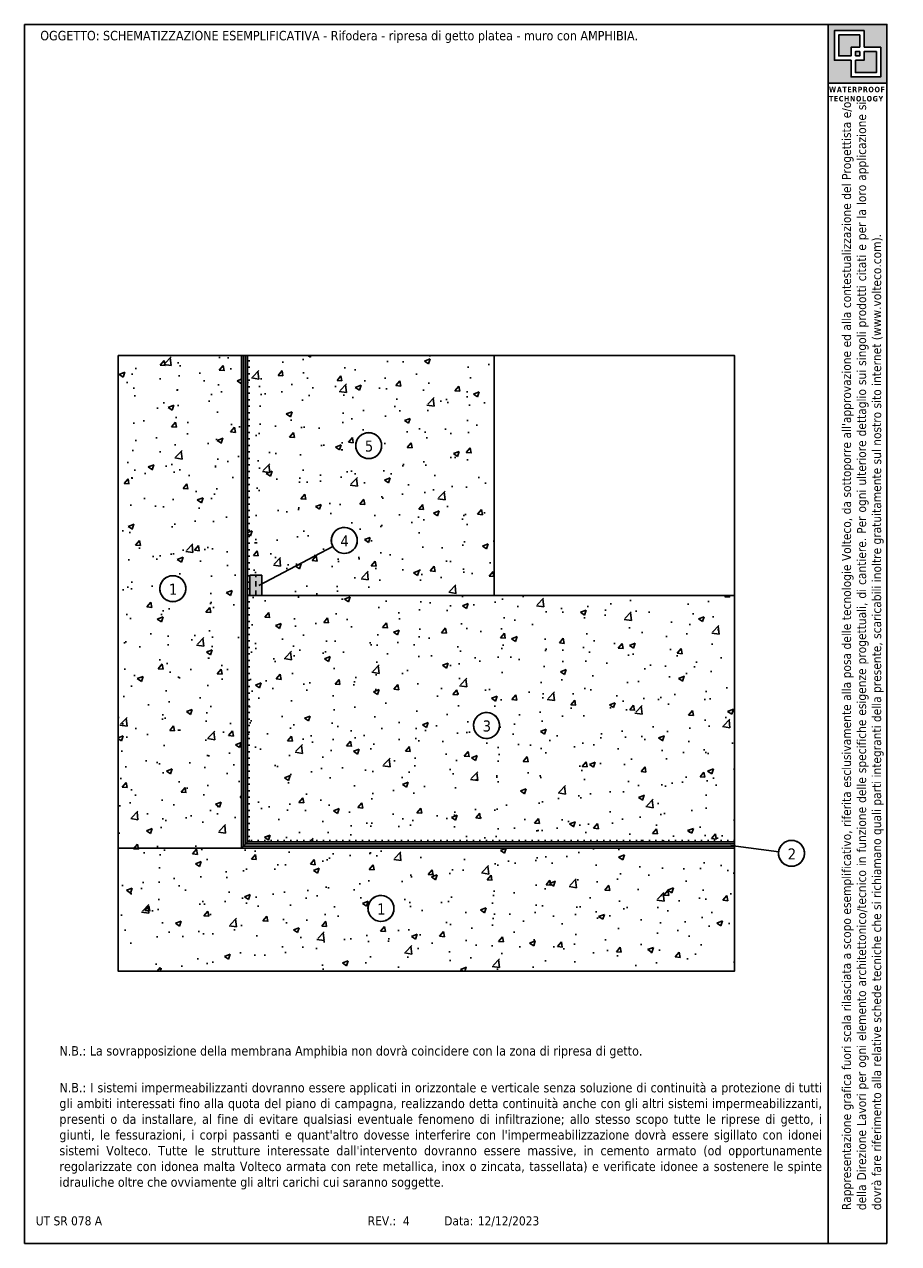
# Model space of a CAD drawing. Extents: x 71540.2 to 71561.5, y 6269.2 to 6298.9.
import ezdxf
from ezdxf.enums import TextEntityAlignment as Align

# ---------------------------------------------------------------- set-up
doc = ezdxf.new("R2010")
doc.units = 0
doc.header["$LTSCALE"] = 25
doc.header["$MEASUREMENT"] = 0
doc.linetypes.add('CONTINUA', pattern=[0])
doc.linetypes.add('TRATTEGGIATA', pattern=[0.75, 0.5, -0.25])
doc.layers.get('0').update_dxf_attribs({"linetype": 'CONTINUOUS'})
doc.layers.add('0.4', color=7, linetype='CONTINUA', lineweight=30)
doc.layers.add('contorno', color=6, linetype='CONTINUOUS', plot=False)
doc.layers.add('IMPSOTTOFOND-TAVPRESENTATA', color=7, linetype='CONTINUA')
doc.layers.add('nascosto', color=7, linetype='CONTINUOUS', lineweight=25, plot=False)
doc.styles.add('Tahoma', font='tahoma.ttf', dxfattribs={"height": 0.35})

msp = doc.modelspace()

# ---------------------------------------------------------------- hatches: boundary and pattern name
h = msp.add_hatch()
h.set_pattern_fill('AR-CONC', color=256, scale=0.2)
h.set_pattern_definition([(50, (0, 0), (1.434520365, -0.12550427), [0.15, -1.65]), (355, (0, 0), (-0.277502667, 1.504384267), [0.12, -1.32]), (100.4514445, (0.1195, -0.0105), (1.157017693, 1.378879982), [0.127480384, -1.402284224]), (46.1842, (0, 0.4), (2.13448266, -0.33103856), [0.225, -2.475]), (96.6356355, (0.1779, 0.3724), (1.86932389, 1.9482372), [0.191220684, -2.10342752]), (351.184164, (0, 0.4), (1.86932389, 1.9482372), [0.18, -1.98]), (21, (0.2, 0.3), (1.193814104, -0.805237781), [0.15, -1.65]), (326, (0.2, 0.3), (0.486630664, 1.45030009), [0.12, -1.32]), (71.4514447, (0.2995, 0.2329), (1.680444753, 0.645062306), [0.12748038, -1.402284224]), (37.5, (0, 0), (0.0243197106, 0.6657877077), [0, -1.304, 0, -1.34, 0, -1.325]), (7.5, (0, 0), (0.526139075, 0.788823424), [0, -0.764, 0, -1.274, 0, -0.505]), (327.5, (-0.446, 0), (1.0676448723, -0.0451097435), [0, -0.5, 0, -1.56, 0, -2.07]), (317.5, (-0.646, 0), (1.166372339, 0.200209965), [0, -0.65, 0, -1.036, 0, -1.47])])
h.paths.add_polyline_path([(71545.481, 6290.807), (71542.481, 6290.807), (71542.481, 6278.807), (71545.481, 6278.807)])
h.paths.add_polyline_path([(71543.917, 6284.829, -0.518891), (71543.494, 6285.126, -1.927188)], flags=16)
h.paths.add_polyline_path([(71551.631, 6290.807), (71545.631, 6290.807), (71545.631, 6284.957), (71545.681, 6284.957), (71545.681, 6285.457), (71545.981, 6285.457), (71545.981, 6285.247), (71547.705, 6286.155, -0.121811), (71547.669, 6286.302, -1.927188), (71548.092, 6286.004, -0.373473), (71547.705, 6286.155), (71545.981, 6285.247), (71545.981, 6284.957), (71551.631, 6284.957)])
h.paths.add_polyline_path([(71548.685, 6288.314, -0.518891), (71548.262, 6288.611, -1.927188)], flags=16)
h.paths.add_polyline_path([(71557.481, 6284.957), (71551.631, 6284.957), (71545.631, 6284.957), (71545.631, 6278.957), (71557.481, 6278.957)])
h.paths.add_polyline_path([(71551.554, 6281.496, -0.518891), (71551.132, 6281.794, -1.927188)], flags=16)
h.paths.add_polyline_path([(71557.481, 6278.807), (71542.481, 6278.807), (71542.481, 6275.807), (71557.481, 6275.807)])
h.paths.add_polyline_path([(71548.984, 6277.039, -0.518891), (71548.561, 6277.337, -1.927188)], flags=16)
h.paths.add_polyline_path([(71543.65, 6284.91), (71543.988, 6284.91), (71543.988, 6285.317), (71543.65, 6285.317)], flags=8)
h.paths.add_polyline_path([(71548.417, 6288.391), (71548.757, 6288.391), (71548.757, 6288.805), (71548.417, 6288.805)], flags=8)
h.paths.add_polyline_path([(71551.285, 6281.57), (71551.628, 6281.57), (71551.628, 6281.992), (71551.285, 6281.992)], flags=8)
h.paths.add_polyline_path([(71548.717, 6277.121), (71549.055, 6277.121), (71549.055, 6277.527), (71548.717, 6277.527)], flags=8)
h = msp.add_hatch(color=4)
h.dxf.hatch_style = 1
h.paths.add_polyline_path([(71545.631, 6290.807), (71545.581, 6290.807), (71545.581, 6278.907), (71545.631, 6278.957)])
h.paths.add_polyline_path([(71545.531, 6290.807), (71545.481, 6290.807), (71545.481, 6278.807), (71545.531, 6278.857)])
h.paths.add_polyline_path([(71557.481, 6278.857), (71545.531, 6278.857), (71545.481, 6278.807), (71557.481, 6278.807)])
h.paths.add_polyline_path([(71557.481, 6278.957), (71545.631, 6278.957), (71545.581, 6278.907), (71557.481, 6278.907)])
h = msp.add_hatch()
h.set_pattern_fill('LINE', color=256, scale=0.05)
h.set_pattern_definition([(0, (63053.55678, 5291.66638), (0, 0.15875), [])])
h.paths.add_polyline_path([(71545.681, 6290.807), (71545.631, 6290.807), (71545.631, 6278.957), (71545.681, 6279.007)])
at = {"true_color": 0xf8d731}
h = msp.add_hatch(color=40, dxfattribs=at)
h.dxf.hatch_style = 1
h.paths.add_polyline_path([(71545.981, 6284.957), (71545.981, 6285.457), (71545.681, 6285.457), (71545.681, 6284.957)])
h = msp.add_hatch()
h.set_pattern_fill('LINE', color=256, scale=0.05, angle=90)
h.set_pattern_definition([(90, (63053.55678, 5291.66638), (-0.15875, 1e-17), [])])
h.paths.add_polyline_path([(71557.481, 6279.007), (71545.681, 6279.007), (71545.631, 6278.957), (71557.481, 6278.957)])
at = {"layer": '0.4'}
h = msp.add_hatch(color=252, dxfattribs=at)
h.dxf.hatch_style = 1
h.paths.add_polyline_path([(71561.197, 6298.872), (71559.766, 6298.872), (71559.766, 6297.442), (71561.197, 6297.442)])
h.paths.add_polyline_path([(71559.915, 6298.721), (71560.639, 6298.721), (71560.639, 6298.316), (71561.047, 6298.316), (71561.047, 6297.593), (71560.324, 6297.593), (71560.324, 6297.998), (71559.915, 6297.998)], flags=16)
h.paths.add_polyline_path([(71560.022, 6298.614), (71560.532, 6298.614), (71560.532, 6298.316), (71560.324, 6298.316), (71560.324, 6298.105), (71560.022, 6298.105)], flags=0)
h.paths.add_polyline_path([(71560.43, 6298.21), (71560.532, 6298.21), (71560.532, 6298.105), (71560.43, 6298.105)], flags=0)
h.paths.add_polyline_path([(71560.43, 6297.998), (71560.639, 6297.998), (71560.639, 6298.21), (71560.94, 6298.21), (71560.94, 6297.7), (71560.43, 6297.7)], flags=0)
h.paths.add_polyline_path([(71560.532, 6298.614), (71560.022, 6298.614), (71560.022, 6298.105), (71560.324, 6298.105), (71560.324, 6298.316), (71560.532, 6298.316)], flags=0)
h.paths.add_polyline_path([(71560.532, 6298.21), (71560.43, 6298.21), (71560.43, 6298.105), (71560.532, 6298.105)], flags=0)
h.paths.add_polyline_path([(71560.94, 6298.21), (71560.639, 6298.21), (71560.639, 6297.998), (71560.43, 6297.998), (71560.43, 6297.7), (71560.94, 6297.7)], flags=0)
h = msp.add_hatch(color=252, dxfattribs=at)
h.dxf.hatch_style = 1
h.paths.add_polyline_path([(71560.532, 6298.614), (71560.022, 6298.614), (71560.022, 6298.105), (71560.324, 6298.105), (71560.324, 6298.316), (71560.532, 6298.316)])
h.paths.add_polyline_path([(71560.532, 6298.21), (71560.43, 6298.21), (71560.43, 6298.105), (71560.532, 6298.105)], flags=17)
h.paths.add_polyline_path([(71560.94, 6298.21), (71560.639, 6298.21), (71560.639, 6297.998), (71560.43, 6297.998), (71560.43, 6297.7), (71560.94, 6297.7)])

# ---------------------------------------------------------------- linework, layer by layer
for p, q in [((71545.481, 6278.807), (71545.481, 6290.807)), ((71545.531, 6278.857), (71545.531, 6290.807)), ((71545.581, 6278.907), (71545.581, 6290.807)), ((71545.631, 6278.957), (71545.631, 6290.807)), ((71551.631, 6284.957), (71551.631, 6290.807)), ((71547.705, 6286.155), (71545.903, 6285.205)), ((71545.981, 6285.457), (71545.681, 6285.457)), ((71545.981, 6284.957), (71545.981, 6285.457)), ((71551.631, 6284.957), (71545.631, 6284.957)), ((71545.681, 6284.957), (71545.981, 6284.957)), ((71551.631, 6284.957), (71557.481, 6284.957)), ((71545.481, 6278.807), (71545.681, 6279.007)), ((71545.581, 6278.907), (71557.481, 6278.907)), ((71545.631, 6278.957), (71557.481, 6278.957)), ((71542.481, 6278.807), (71557.481, 6278.807)), ((71545.531, 6278.857), (71557.481, 6278.857)), ((71558.56, 6278.72), (71557.395, 6278.869))]:
    msp.add_line(p, q)
at = {"linetype": 'CONTINUA'}
msp.add_line((71545.681, 6285.457), (71545.681, 6284.957), dxfattribs=at)
at = {"linetype": 'TRATTEGGIATA', "ltscale": 0.01}
msp.add_line((71545.831, 6284.957), (71545.831, 6285.457), dxfattribs=at)
at = {"linetype": 'CONTINUA'}
for centre in [(71548.578, 6288.611), (71547.985, 6286.302), (71543.81, 6285.126), (71551.448, 6281.794), (71558.873, 6278.68), (71548.878, 6277.337)]:
    msp.add_circle(centre, 0.316, dxfattribs=at)
at = {"layer": 'contorno', "color": 3}
msp.add_line((71559.766, 6297.442), (71559.766, 6269.172), dxfattribs=at)
for points in [[(71559.766, 6298.872), (71561.197, 6298.872), (71561.197, 6297.442), (71559.766, 6297.442)], [(71542.481, 6290.807), (71557.481, 6290.807), (71557.481, 6275.807), (71542.481, 6275.807)], [(71542.481, 6290.807), (71557.481, 6290.807), (71557.481, 6275.807), (71542.481, 6275.807)]]:
    msp.add_lwpolyline(points, close=True, dxfattribs=at)
at = {"layer": 'contorno', "color": 3, "linetype": 'CONTINUA'}
for points in [[(71560.639, 6298.316), (71561.047, 6298.316), (71561.047, 6297.593), (71560.324, 6297.593), (71560.324, 6297.998), (71559.915, 6297.998), (71559.915, 6298.721), (71560.639, 6298.721)], [(71560.532, 6298.316), (71560.532, 6298.614), (71560.022, 6298.614), (71560.022, 6298.105), (71560.324, 6298.105), (71560.324, 6298.316)], [(71560.43, 6298.105), (71560.43, 6298.21), (71560.532, 6298.21), (71560.532, 6298.105)], [(71560.43, 6297.998), (71560.639, 6297.998), (71560.639, 6298.21), (71560.94, 6298.21), (71560.94, 6297.7), (71560.43, 6297.7)]]:
    msp.add_lwpolyline(points, close=True, dxfattribs=at)
at = {"layer": 'IMPSOTTOFOND-TAVPRESENTATA', "color": 7, "linetype": 'CONTINUA'}
for centre in [(71548.578, 6288.611), (71547.985, 6286.302), (71543.81, 6285.126), (71551.448, 6281.794), (71558.873, 6278.68), (71548.878, 6277.337)]:
    msp.add_arc(centre, 0.316, 289.6975, 289.0694, dxfattribs=at)
at = {"layer": 'nascosto', "color": 3, "linetype": 'CONTINUA', "lineweight": 30}
for p, q in [((71540.197, 6298.872), (71540.197, 6269.172)), ((71561.197, 6298.872), (71540.197, 6298.872)), ((71561.197, 6269.172), (71561.197, 6298.872)), ((71540.197, 6269.172), (71561.197, 6269.172))]:
    msp.add_line(p, q, dxfattribs=at)

# ---------------------------------------------------------------- texts
at = {"style": 'Tahoma'}
for s, p in [('UT SR 078 A', (71540.474, 6269.837)), ('REV.:', (71548.555, 6269.837)), (' 4', (71549.33, 6269.837)), ('Data:', (71550.418, 6269.837)), ('12/12/2023', (71551.235, 6269.837))]:
    msp.add_text(s, height=0.22, rotation=0.0017, dxfattribs=at).set_placement(p, align=Align.TOP_LEFT)
at = {"insert": (71540.583, 6298.714), "char_height": 0.23, "attachment_point": 1, "style": 'Tahoma'}
msp.add_mtext_dynamic_manual_height_columns('\\pxa0.83333,sm1.15,qj;OGGETTO: SCHEMATIZZAZIONE ESEMPLIFICATIVA - Rifodera - ripresa di getto platea - muro con AMPHIBIA.', width=19.87543, gutter_width=0, heights=[2.721], dxfattribs=at)
at = {"color": 252, "insert": (71559.784, 6297.353), "char_height": 0.13409, "attachment_point": 1, "style": 'Tahoma'}
msp.add_mtext_dynamic_manual_height_columns('{\\fTahoma|b1|i0|c0|p34;\\T1.1;WATERPROOF TECHNOLOGY}', width=1.63687, gutter_width=12.5, heights=[0], dxfattribs=at)
at = {"insert": (71560.101, 6269.987), "char_height": 0.22, "attachment_point": 1, "rotation": 90, "style": 'Tahoma'}
msp.add_mtext_dynamic_manual_height_columns("\\pxqj;Rappresentazione grafica fuori scala rilasciata a scopo esemplificativo, riferita esclusivamente alla posa delle tecnologie Volteco, da sottoporre all'approvazione ed alla contestualizzazione del Progettista e/o della Direzione Lavori per ogni elemento architettonico/tecnico in funzione delle specifiche esigenze progettuali, di cantiere. Per ogni ulteriore dettaglio sui singoli prodotti citati e per la loro applicazione si dovrà fare riferimento alla relative schede tecniche che si richiamano quali parti integranti della presente, scaricabili inoltre gratuitamente sul nostro sito internet (www.volteco.com).", width=26.9233, gutter_width=0, heights=[3.545], dxfattribs=at)
at = {"color": 1, "insert": (71541.049, 6273.983), "char_height": 0.23, "width": 18.51096, "attachment_point": 1, "style": 'Tahoma'}
msp.add_mtext('\\pxqj;{\\C256;N.B.: La sovrapposizione della membrana Amphibia non dovrà coincidere con la zona di ripresa di getto.}', dxfattribs=at)
at = {"insert": (71541.049, 6273.087), "char_height": 0.23, "width": 18.51096, "attachment_point": 1, "style": 'Tahoma'}
msp.add_mtext("\\pxqj;N.B.: I sistemi impermeabilizzanti dovranno essere applicati in orizzontale e verticale senza soluzione di continuità a protezione di tutti gli ambiti interessati fino alla quota del piano di campagna, realizzando detta continuità anche con gli altri sistemi impermeabilizzanti, presenti o da installare, al fine di evitare qualsiasi eventuale fenomeno di infiltrazione; allo stesso scopo tutte le riprese di getto, i giunti, le fessurazioni, i corpi passanti e quant'altro dovesse interferire con l'impermeabilizzazione dovrà essere sigillato con idonei sistemi Volteco. Tutte le strutture interessate dall'intervento dovranno essere massive, in cemento armato (od opportunamente regolarizzate con idonea malta Volteco armata con rete metallica, inox o zincata, tassellata) e verificate idonee a sostenere le spinte idrauliche oltre che ovviamente gli altri carichi cui saranno soggette.", dxfattribs=at)
at = {"layer": 'IMPSOTTOFOND-TAVPRESENTATA', "color": 7, "style": 'Tahoma'}
for s, p in [('5', (71548.587, 6288.598)), ('4', (71547.994, 6286.289)), ('1', (71543.819, 6285.113)), ('3', (71551.456, 6281.781)), ('2', (71558.882, 6278.667)), ('1', (71548.886, 6277.324))]:
    msp.add_text(s, height=0.27, dxfattribs=at).set_placement(p, align=Align.MIDDLE)

doc.saveas('drawing.dxf')
